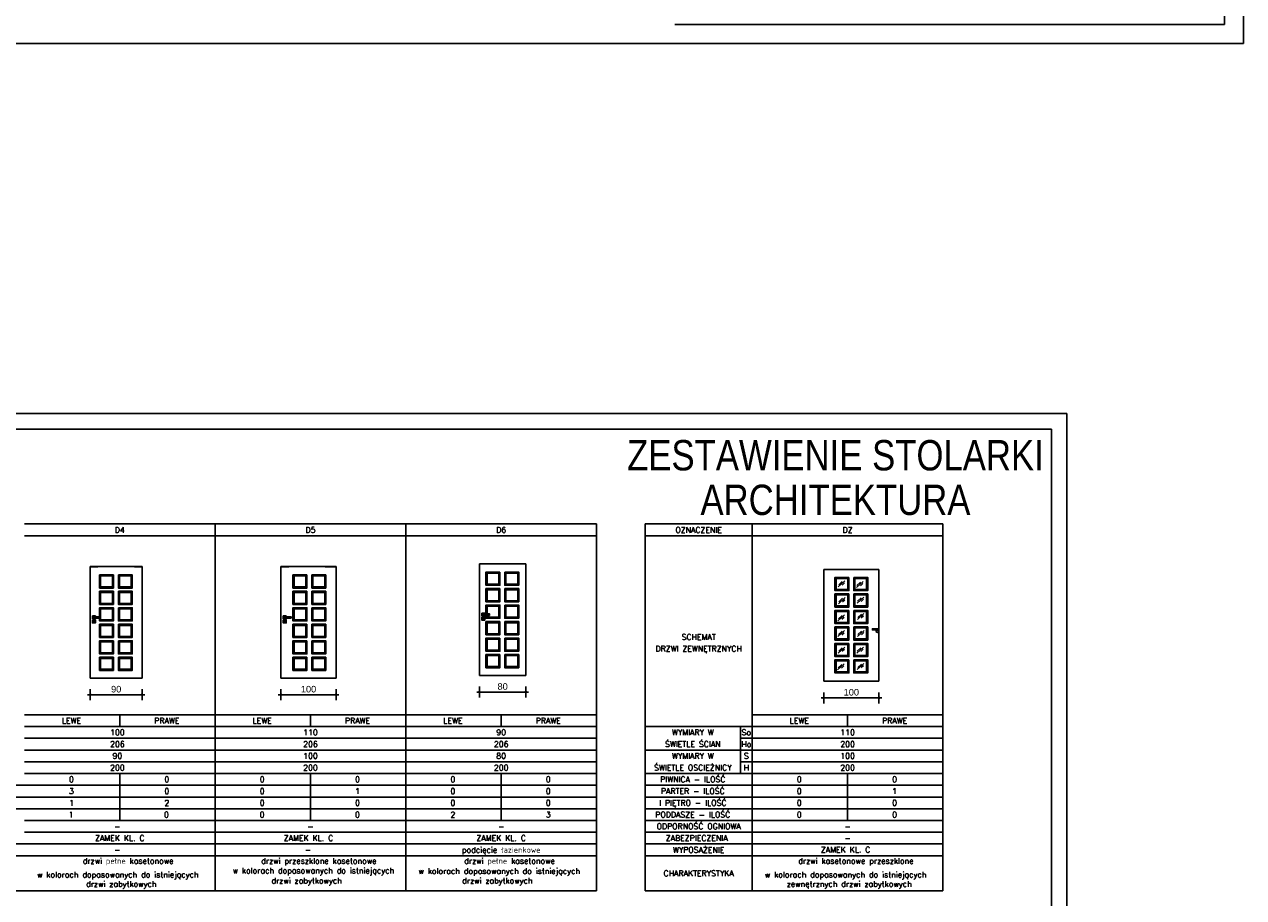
# Model space of a CAD drawing. Header units: millimetres. Extents: x 11979 to 37895, y 18730 to 47884.
# Tile 6 of 256: x 35675 to 37895, y 20226 to 21815. Entities that reach past the tile are written whole.
import ezdxf
from ezdxf.enums import TextEntityAlignment as Align

# ---------------------------------------------------------------- set-up
doc = ezdxf.new("R2010")
doc.units = ezdxf.units.MM
for name, color, linetype in [('-LI-WIDOK', 2, 'Continuous'), ('-RAMKA', 2, 'Continuous'), ('-WYMIAR', 8, 'Continuous'), ('_PROJEKTOWANE', 5, 'Continuous'), ('CONSTRUCTION_CLASS', 7, 'Continuous'), ('FLINE', 8, 'Continuous'), ('PATTERN_CLASS', 7, 'Continuous')]:
    doc.layers.add(name, color=color, linetype=linetype)
doc.styles.add('Arial Narrow', font='ARIALN.TTF')
doc.styles.add('ROMANS', font='romans', dxfattribs={"width": 0.9, "height": 9})
doc.styles.add('SIMPLEX', font='simplex')
doc.styles.get("Standard").update_dxf_attribs({"font": 'arial.ttf'})
doc.linetypes.add('buud02_01-1000', pattern='A,7,0,[20,ksztalty.shx,S=0.7,R=0,X=0,Y=0]', length=7)
doc.dimstyles.new('CZA-KROPKA-50', dxfattribs={"dimtxt": 12, "dimasz": 1, "dimexe": 2, "dimexo": 25, "dimgap": 4, "dimtad": 1, "dimdec": 1, "dimrnd": 0.5, "dimzin": 9, "dimdsep": 46, "dimtxsty": 'Standard', "dimblk": 'CZA-KROPKA', "dimblk1": 'CZA-KROPKA', "dimblk2": 'CZA-KROPKA', "dimsah": 1, "dimcen": -20, "dimse1": 1, "dimse2": 1, "dimclrd": 8, "dimclre": 8, "dimclrt": 9, "dimadec": 0, "dimazin": 0, "dimtfac": 1, "dimtdec": 1, "dimtmove": 1, "dimatfit": 3, "dimldrblk": 'CZA-KROPKA', "dimfxl": 1, "dimtolj": 1, "dimtzin": 9, "dimarcsym": 0})

# ---------------------------------------------------------------- blocks, each defined once
blk = doc.blocks.new('GTFDGDGD')
at = {"layer": '-RAMKA', "color": 8}
for p, q in [((4808.7, 1991.6), (9008.7, 1991.6)), ((9008.7, -978.4), (9008.7, 1991.6)), ((4808.7, -978.4), (9008.7, -978.4))]:
    blk.add_line(p, q, dxfattribs=at)
at = {"layer": '-RAMKA'}
blk.add_line((8973.7, 1956.6), (4983.7, 1956.6), dxfattribs=at)
at = {"layer": '-RAMKA', "color": 2}
blk.add_line((8973.7, -943.4), (8973.7, 1956.6), dxfattribs=at)
blk = doc.blocks.new('CZA-KROPKA')
at = {"layer": '-WYMIAR', "linetype": 'ByBlock'}
for p, q in [((5, 0), (-5, 0)), ((0, 10), (0, -10))]:
    blk.add_line(p, q, dxfattribs=at)
at = {"layer": '-WYMIAR', "linetype": 'ByBlock', "const_width": 2.5}
blk.add_lwpolyline([(-1.25, 0, 1), (1.25, 0, 1)], format="xyb", close=True, dxfattribs=at)
blk = doc.blocks.new('*D2427')
at = {"layer": '_PROJEKTOWANE', "color": 8, "lineweight": -2, "ltscale": 10}
blk.add_line((37131.5, 20589.1), (37229.9, 20589.1), dxfattribs=at)
at = {"layer": 'Defpoints', "color": 0}
for p in [(37130.5, 20619.3), (37230.9, 20619.3), (37230.9, 20589.1)]:
    blk.add_point(p, dxfattribs=at)
at = {"layer": '_PROJEKTOWANE', "color": 8, "lineweight": -2, "rotation": 180}
blk.add_blockref('CZA-KROPKA', (37130.5, 20589.1), dxfattribs=at)
at = {"layer": '_PROJEKTOWANE', "color": 8, "lineweight": -2}
blk.add_blockref('CZA-KROPKA', (37230.9, 20589.1), dxfattribs=at)
at = {"layer": '_PROJEKTOWANE', "color": 9, "insert": (37180.7, 20599.2), "char_height": 12, "attachment_point": 5}
blk.add_mtext('\\A1;100', dxfattribs=at)
blk = doc.blocks.new('smuga')
at = {"layer": 'FLINE'}
for p, q in [((-143, -131), (143, 131)), ((-125, -43), (33, 102)), ((26, -55), (126, 37))]:
    blk.add_line(p, q, dxfattribs=at)
blk = doc.blocks.new('*D2473')
at = {"layer": '_PROJEKTOWANE', "color": 8, "lineweight": -2, "ltscale": 10}
blk.add_line((35796.4, 20594.7), (35888.8, 20594.7), dxfattribs=at)
at = {"layer": 'Defpoints', "color": 0}
for p in [(35795.4, 20624.8), (35889.8, 20624.8), (35889.8, 20594.7)]:
    blk.add_point(p, dxfattribs=at)
at = {"layer": '_PROJEKTOWANE', "color": 8, "lineweight": -2, "rotation": 180}
blk.add_blockref('CZA-KROPKA', (35795.4, 20594.7), dxfattribs=at)
at = {"layer": '_PROJEKTOWANE', "color": 8, "lineweight": -2}
blk.add_blockref('CZA-KROPKA', (35889.8, 20594.7), dxfattribs=at)
at = {"layer": '_PROJEKTOWANE', "color": 9, "insert": (35842.6, 20604.8), "char_height": 12, "attachment_point": 5}
blk.add_mtext('\\A1;90', dxfattribs=at)
blk = doc.blocks.new('*D2474')
at = {"layer": '_PROJEKTOWANE', "color": 8, "lineweight": -2, "ltscale": 10}
blk.add_line((36143.5, 20594.7), (36241.9, 20594.7), dxfattribs=at)
at = {"layer": 'Defpoints', "color": 0}
for p in [(36142.5, 20624.8), (36242.9, 20624.8), (36242.9, 20594.7)]:
    blk.add_point(p, dxfattribs=at)
at = {"layer": '_PROJEKTOWANE', "color": 8, "lineweight": -2, "rotation": 180}
blk.add_blockref('CZA-KROPKA', (36142.5, 20594.7), dxfattribs=at)
at = {"layer": '_PROJEKTOWANE', "color": 8, "lineweight": -2}
blk.add_blockref('CZA-KROPKA', (36242.9, 20594.7), dxfattribs=at)
at = {"layer": '_PROJEKTOWANE', "color": 9, "insert": (36192.7, 20604.8), "char_height": 12, "attachment_point": 5}
blk.add_mtext('\\A1;100', dxfattribs=at)
blk = doc.blocks.new('*D2475')
at = {"layer": '_PROJEKTOWANE', "color": 8, "lineweight": -2, "ltscale": 10}
blk.add_line((36504.8, 20599.6), (36587.2, 20599.6), dxfattribs=at)
at = {"layer": 'Defpoints', "color": 0}
for p in [(36503.8, 20629.7), (36588.2, 20629.7), (36588.2, 20599.6)]:
    blk.add_point(p, dxfattribs=at)
at = {"layer": '_PROJEKTOWANE', "color": 8, "lineweight": -2, "rotation": 180}
blk.add_blockref('CZA-KROPKA', (36503.8, 20599.6), dxfattribs=at)
at = {"layer": '_PROJEKTOWANE', "color": 8, "lineweight": -2}
blk.add_blockref('CZA-KROPKA', (36588.2, 20599.6), dxfattribs=at)
at = {"layer": '_PROJEKTOWANE', "color": 9, "insert": (36546, 20609.7), "char_height": 12, "attachment_point": 5}
blk.add_mtext('\\A1;80', dxfattribs=at)

msp = doc.modelspace()

# ---------------------------------------------------------------- linework, layer by layer
at = {"layer": '-LI-WIDOK'}
for p, q in [((35889.78, 20827.97), (35795.38, 20827.97)), ((35795.38, 20827.97), (35795.38, 20624.67)), ((35809.38, 20827.82), (35795.38, 20827.82)), ((35889.78, 20827.82), (35875.78, 20827.82)), ((35889.78, 20624.67), (35889.78, 20827.97)), ((35889.78, 20624.67), (35889.78, 20827.97)), ((36242.94, 20827.97), (36142.54, 20827.97)), ((36142.54, 20827.97), (36142.54, 20624.67)), ((36156.54, 20827.82), (36142.54, 20827.82)), ((36242.94, 20827.82), (36222.94, 20827.82)), ((36242.94, 20624.67), (36242.94, 20827.97)), ((36588.2, 20832.87), (36503.8, 20832.87)), ((36503.8, 20832.87), (36503.8, 20629.57)), ((36517.8, 20832.72), (36503.8, 20832.72)), ((36588.2, 20832.72), (36574.2, 20832.72)), ((36588.2, 20629.57), (36588.2, 20832.87)), ((36588.2, 20629.57), (36588.2, 20832.87)), ((37130.51, 20822.43), (37230.91, 20822.43)), ((37130.51, 20619.28), (37130.51, 20822.43)), ((37230.91, 20822.43), (37230.91, 20619.28)), ((35799.42, 20738.32), (35804.92, 20738.32)), ((35799.42, 20732.82), (35799.42, 20738.32)), ((35804.92, 20732.82), (35799.42, 20732.82)), ((35801.67, 20727.62), (35801.67, 20729.12)), ((35802.67, 20729.12), (35802.67, 20727.62)), ((35804.92, 20738.32), (35804.92, 20736.82)), ((35804.92, 20734.32), (35804.92, 20732.82)), ((36146.59, 20738.32), (36152.09, 20738.32)), ((36146.59, 20732.82), (36146.59, 20738.32)), ((36152.09, 20732.82), (36146.59, 20732.82)), ((36148.84, 20727.62), (36148.84, 20729.12)), ((36149.84, 20729.12), (36149.84, 20727.62)), ((36152.09, 20738.32), (36152.09, 20736.82)), ((36152.09, 20734.32), (36152.09, 20732.82)), ((36507.85, 20743.22), (36513.35, 20743.22)), ((36507.85, 20737.72), (36507.85, 20743.22)), ((36513.35, 20737.72), (36507.85, 20737.72)), ((36510.1, 20732.52), (36510.1, 20734.02)), ((36511.1, 20734.02), (36511.1, 20732.52)), ((36513.35, 20743.22), (36513.35, 20741.72)), ((36513.35, 20739.22), (36513.35, 20737.72)), ((35809.38, 20624.82), (35795.38, 20624.82)), ((35795.38, 20624.67), (35889.78, 20624.67)), ((35889.78, 20624.82), (35875.78, 20624.82)), ((36156.54, 20624.82), (36142.54, 20624.82)), ((36142.54, 20624.67), (36242.94, 20624.67)), ((36242.94, 20624.82), (36222.94, 20624.82)), ((36512.8, 20629.72), (36503.8, 20629.72)), ((36503.8, 20629.57), (36512.73, 20629.57)), ((36512.73, 20629.57), (36588.2, 20629.57)), ((36588.2, 20629.72), (36512.8, 20629.72)), ((37130.51, 20619.28), (37230.91, 20619.28)), ((36805.33, 20451.38), (36978.91, 20451.38))]:
    msp.add_line(p, q, dxfattribs=at)
for points in [[(36541.06, 20817.88), (36515.66, 20817.88), (36515.66, 20793.88), (36541.06, 20793.88)], [(36549.97, 20817.88), (36575.36, 20817.88), (36575.36, 20793.88), (36549.97, 20793.88)], [(35837.64, 20812.98), (35812.24, 20812.98), (35812.24, 20788.98), (35837.64, 20788.98)], [(35835.64, 20810.98), (35814.24, 20810.98), (35814.24, 20790.98), (35835.64, 20790.98)], [(35846.54, 20812.98), (35871.94, 20812.98), (35871.94, 20788.98), (35846.54, 20788.98)], [(35848.54, 20810.98), (35869.94, 20810.98), (35869.94, 20790.98), (35848.54, 20790.98)], [(36189.8, 20812.98), (36164.41, 20812.98), (36164.41, 20788.98), (36189.8, 20788.98)], [(36187.8, 20810.98), (36166.41, 20810.98), (36166.41, 20790.98), (36187.8, 20790.98)], [(36198.71, 20812.98), (36224.11, 20812.98), (36224.11, 20788.98), (36198.71, 20788.98)], [(36200.71, 20810.98), (36222.11, 20810.98), (36222.11, 20790.98), (36200.71, 20790.98)], [(36539.06, 20815.88), (36517.66, 20815.88), (36517.66, 20795.88), (36539.06, 20795.88)], [(36551.97, 20815.88), (36573.36, 20815.88), (36573.36, 20795.88), (36551.97, 20795.88)], [(37176.25, 20808.28), (37150.86, 20808.28), (37150.86, 20784.29), (37176.25, 20784.29)], [(37174.25, 20806.28), (37152.86, 20806.28), (37152.86, 20786.29), (37174.25, 20786.29)], [(37185.16, 20808.28), (37210.56, 20808.28), (37210.56, 20784.29), (37185.16, 20784.29)], [(37187.16, 20806.28), (37208.56, 20806.28), (37208.56, 20786.29), (37187.16, 20786.29)], [(35837.64, 20782.98), (35812.24, 20782.98), (35812.24, 20758.99), (35837.64, 20758.99)], [(35835.64, 20780.98), (35814.24, 20780.98), (35814.24, 20760.99), (35835.64, 20760.99)], [(35846.54, 20782.98), (35871.94, 20782.98), (35871.94, 20758.99), (35846.54, 20758.99)], [(35848.54, 20780.98), (35869.94, 20780.98), (35869.94, 20760.99), (35848.54, 20760.99)], [(36189.8, 20782.98), (36164.41, 20782.98), (36164.41, 20758.99), (36189.8, 20758.99)], [(36187.8, 20780.98), (36166.41, 20780.98), (36166.41, 20760.99), (36187.8, 20760.99)], [(36198.71, 20782.98), (36224.11, 20782.98), (36224.11, 20758.99), (36198.71, 20758.99)], [(36200.71, 20780.98), (36222.11, 20780.98), (36222.11, 20760.99), (36200.71, 20760.99)], [(36541.06, 20787.88), (36515.66, 20787.88), (36515.66, 20763.89), (36541.06, 20763.89)], [(36539.06, 20785.88), (36517.66, 20785.88), (36517.66, 20765.89), (36539.06, 20765.89)], [(36549.97, 20787.88), (36575.36, 20787.88), (36575.36, 20763.89), (36549.97, 20763.89)], [(36551.97, 20785.88), (36573.36, 20785.88), (36573.36, 20765.89), (36551.97, 20765.89)], [(37176.25, 20778.29), (37150.86, 20778.29), (37150.86, 20754.29), (37176.25, 20754.29)], [(37174.25, 20776.29), (37152.86, 20776.29), (37152.86, 20756.29), (37174.25, 20756.29)], [(37185.16, 20778.29), (37210.56, 20778.29), (37210.56, 20754.29), (37185.16, 20754.29)], [(37187.16, 20776.29), (37208.56, 20776.29), (37208.56, 20756.29), (37187.16, 20756.29)], [(35835.64, 20750.99), (35814.24, 20750.99), (35814.24, 20731), (35835.64, 20731)], [(35846.54, 20752.99), (35871.94, 20752.99), (35871.94, 20729), (35846.54, 20729)], [(35848.54, 20750.99), (35869.94, 20750.99), (35869.94, 20731), (35848.54, 20731)], [(36187.8, 20750.99), (36166.41, 20750.99), (36166.41, 20731), (36187.8, 20731)], [(36198.71, 20752.99), (36224.11, 20752.99), (36224.11, 20729), (36198.71, 20729)], [(36200.71, 20750.99), (36222.11, 20750.99), (36222.11, 20731), (36200.71, 20731)], [(36549.97, 20757.89), (36575.36, 20757.89), (36575.36, 20733.89), (36549.97, 20733.89)], [(36551.97, 20755.89), (36573.36, 20755.89), (36573.36, 20735.89), (36551.97, 20735.89)], [(35799.42, 20731.12), (35804.92, 20731.12), (35804.92, 20725.62), (35799.42, 20725.62)], [(35813.67, 20734.32), (35801.47, 20734.32), (35801.47, 20736.82), (35813.67, 20736.82)], [(36146.59, 20731.12), (36152.09, 20731.12), (36152.09, 20725.62), (36146.59, 20725.62)], [(36160.84, 20734.32), (36148.63, 20734.32), (36148.63, 20736.82), (36160.84, 20736.82)], [(36507.85, 20736.02), (36513.35, 20736.02), (36513.35, 20730.52), (36507.85, 20730.52)], [(36522.1, 20739.22), (36509.89, 20739.22), (36509.89, 20741.72), (36522.1, 20741.72)], [(36541.06, 20727.89), (36515.66, 20727.89), (36515.66, 20703.9), (36541.06, 20703.9)], [(36549.97, 20727.89), (36575.36, 20727.89), (36575.36, 20703.9), (36549.97, 20703.9)], [(37176.25, 20748.29), (37150.86, 20748.29), (37150.86, 20724.3), (37176.25, 20724.3)], [(37174.25, 20746.29), (37152.86, 20746.29), (37152.86, 20726.3), (37174.25, 20726.3)], [(37185.16, 20748.29), (37210.56, 20748.29), (37210.56, 20724.3), (37185.16, 20724.3)], [(37187.16, 20746.29), (37208.56, 20746.29), (37208.56, 20726.3), (37187.16, 20726.3)], [(35837.64, 20723), (35812.24, 20723), (35812.24, 20699), (35837.64, 20699)], [(35835.64, 20721), (35814.24, 20721), (35814.24, 20701), (35835.64, 20701)], [(35846.54, 20723), (35871.94, 20723), (35871.94, 20699), (35846.54, 20699)], [(35848.54, 20721), (35869.94, 20721), (35869.94, 20701), (35848.54, 20701)], [(36189.8, 20723), (36164.41, 20723), (36164.41, 20699), (36189.8, 20699)], [(36187.8, 20721), (36166.41, 20721), (36166.41, 20701), (36187.8, 20701)], [(36198.71, 20723), (36224.11, 20723), (36224.11, 20699), (36198.71, 20699)], [(36200.71, 20721), (36222.11, 20721), (36222.11, 20701), (36200.71, 20701)], [(36539.06, 20725.89), (36517.66, 20725.89), (36517.66, 20705.9), (36539.06, 20705.9)], [(36551.97, 20725.89), (36573.36, 20725.89), (36573.36, 20705.9), (36551.97, 20705.9)], [(37176.25, 20718.3), (37150.86, 20718.3), (37150.86, 20694.3), (37176.25, 20694.3)], [(37174.25, 20716.3), (37152.86, 20716.3), (37152.86, 20696.3), (37174.25, 20696.3)], [(37185.16, 20718.3), (37210.56, 20718.3), (37210.56, 20694.3), (37185.16, 20694.3)], [(37187.16, 20716.3), (37208.56, 20716.3), (37208.56, 20696.3), (37187.16, 20696.3)], [(37229.1, 20712.81), (37219.1, 20712.81), (37219.1, 20714.81), (37229.1, 20714.81)], [(35837.64, 20693), (35812.24, 20693), (35812.24, 20669.01), (35837.64, 20669.01)], [(35835.64, 20691), (35814.24, 20691), (35814.24, 20671.01), (35835.64, 20671.01)], [(35846.54, 20693), (35871.94, 20693), (35871.94, 20669.01), (35846.54, 20669.01)], [(35848.54, 20691), (35869.94, 20691), (35869.94, 20671.01), (35848.54, 20671.01)], [(36189.8, 20693), (36164.41, 20693), (36164.41, 20669.01), (36189.8, 20669.01)], [(36187.8, 20691), (36166.41, 20691), (36166.41, 20671.01), (36187.8, 20671.01)], [(36198.71, 20693), (36224.11, 20693), (36224.11, 20669.01), (36198.71, 20669.01)], [(36200.71, 20691), (36222.11, 20691), (36222.11, 20671.01), (36200.71, 20671.01)], [(36541.06, 20697.9), (36515.66, 20697.9), (36515.66, 20673.91), (36541.06, 20673.91)], [(36539.06, 20695.9), (36517.66, 20695.9), (36517.66, 20675.91), (36539.06, 20675.91)], [(36549.97, 20697.9), (36575.36, 20697.9), (36575.36, 20673.91), (36549.97, 20673.91)], [(36551.97, 20695.9), (36573.36, 20695.9), (36573.36, 20675.91), (36551.97, 20675.91)], [(37176.25, 20688.3), (37150.86, 20688.3), (37150.86, 20664.31), (37176.25, 20664.31)], [(37174.25, 20686.3), (37152.86, 20686.3), (37152.86, 20666.31), (37174.25, 20666.31)], [(37185.16, 20688.3), (37210.56, 20688.3), (37210.56, 20664.31), (37185.16, 20664.31)], [(37187.16, 20686.3), (37208.56, 20686.3), (37208.56, 20666.31), (37187.16, 20666.31)], [(35837.64, 20663.01), (35812.24, 20663.01), (35812.24, 20639.01), (35837.64, 20639.01)], [(35835.64, 20661.01), (35814.24, 20661.01), (35814.24, 20641.01), (35835.64, 20641.01)], [(35846.54, 20663.01), (35871.94, 20663.01), (35871.94, 20639.01), (35846.54, 20639.01)], [(35848.54, 20661.01), (35869.94, 20661.01), (35869.94, 20641.01), (35848.54, 20641.01)], [(36189.8, 20663.01), (36164.41, 20663.01), (36164.41, 20639.01), (36189.8, 20639.01)], [(36187.8, 20661.01), (36166.41, 20661.01), (36166.41, 20641.01), (36187.8, 20641.01)], [(36198.71, 20663.01), (36224.11, 20663.01), (36224.11, 20639.01), (36198.71, 20639.01)], [(36200.71, 20661.01), (36222.11, 20661.01), (36222.11, 20641.01), (36200.71, 20641.01)], [(36541.06, 20667.91), (36515.66, 20667.91), (36515.66, 20643.91), (36541.06, 20643.91)], [(36539.06, 20665.91), (36517.66, 20665.91), (36517.66, 20645.91), (36539.06, 20645.91)], [(36549.97, 20667.91), (36575.36, 20667.91), (36575.36, 20643.91), (36549.97, 20643.91)], [(36551.97, 20665.91), (36573.36, 20665.91), (36573.36, 20645.91), (36551.97, 20645.91)], [(37176.25, 20658.31), (37150.86, 20658.31), (37150.86, 20634.32), (37176.25, 20634.32)], [(37174.25, 20656.31), (37152.86, 20656.31), (37152.86, 20636.32), (37174.25, 20636.32)], [(37185.16, 20658.31), (37210.56, 20658.31), (37210.56, 20634.32), (37185.16, 20634.32)], [(37187.16, 20656.31), (37208.56, 20656.31), (37208.56, 20636.32), (37187.16, 20636.32)]]:
    msp.add_lwpolyline(points, close=True, dxfattribs=at)
for points in [[(35812.24, 20734.32), (35812.24, 20729), (35837.64, 20729), (35837.64, 20752.99), (35812.24, 20752.99), (35812.24, 20736.82)], [(36164.41, 20734.32), (36164.41, 20729), (36189.8, 20729), (36189.8, 20752.99), (36164.41, 20752.99), (36164.41, 20734.32)], [(36515.66, 20739.22), (36515.66, 20733.89), (36541.06, 20733.89), (36541.06, 20757.89), (36515.66, 20757.89), (36515.66, 20741.72)], [(36517.66, 20739.22), (36517.66, 20735.89), (36539.06, 20735.89), (36539.06, 20755.89), (36517.66, 20755.89), (36517.66, 20741.72)]]:
    msp.add_lwpolyline(points, dxfattribs=at)
msp.add_circle((37228.12, 20710.16), 2, dxfattribs=at)
for centre, start, end in [((35802.17, 20729.12), 0, 180), ((35802.17, 20727.62), 180, 0), ((36149.34, 20729.12), 0, 180), ((36149.34, 20727.62), 180, 0), ((36510.6, 20734.02), 0, 180), ((36510.6, 20732.52), 180, 0)]:
    msp.add_arc(centre, 0.5, start, end, dxfattribs=at)
at = {"layer": 'CONSTRUCTION_CLASS'}
for p, q in [((35675.49, 20905.6), (36716.99, 20905.6)), ((36022.66, 20237.63), (36022.66, 20905.6)), ((36369.82, 20237.63), (36369.82, 20905.6)), ((36716.99, 20905.6), (36716.99, 20237.63)), ((36805.33, 20905.6), (37347.45, 20905.6)), ((36805.33, 20237.63), (36805.33, 20905.6)), ((37000.29, 20237.63), (37000.29, 20905.6)), ((37347.45, 20237.63), (37347.45, 20905.6)), ((36022.66, 20884.23), (35675.49, 20884.23)), ((36369.82, 20884.23), (36022.66, 20884.23)), ((36716.99, 20884.23), (36369.82, 20884.23)), ((36805.33, 20884.23), (37000.29, 20884.23)), ((37347.45, 20884.23), (37000.29, 20884.23)), ((36022.66, 20558.25), (35675.49, 20558.25)), ((35849.07, 20536.88), (35849.07, 20558.25)), ((36369.82, 20558.25), (36022.66, 20558.25)), ((36196.24, 20536.88), (36196.24, 20558.25)), ((36716.99, 20558.25), (36369.82, 20558.25)), ((36543.41, 20536.88), (36543.41, 20558.25)), ((37347.45, 20558.25), (37000.29, 20558.25)), ((37173.87, 20536.88), (37173.87, 20558.25)), ((36022.66, 20536.88), (35675.49, 20536.88)), ((36369.82, 20536.88), (36022.66, 20536.88)), ((36716.99, 20536.88), (36369.82, 20536.88)), ((36805.33, 20536.88), (36978.91, 20536.88)), ((37000.29, 20536.88), (36978.91, 20536.88)), ((36978.91, 20536.88), (36978.91, 20451.38)), ((37347.45, 20536.88), (37000.29, 20536.88)), ((35675.49, 20515.5), (36022.66, 20515.5)), ((36022.66, 20515.5), (36369.82, 20515.5)), ((36369.82, 20515.5), (36716.99, 20515.5)), ((37000.29, 20515.5), (36978.91, 20515.5)), ((37000.29, 20515.5), (37347.45, 20515.5)), ((35675.49, 20494.13), (36022.66, 20494.13)), ((36022.66, 20494.13), (36369.82, 20494.13)), ((36369.82, 20494.13), (36716.99, 20494.13)), ((36805.33, 20494.13), (36978.91, 20494.13)), ((36978.91, 20494.13), (37000.29, 20494.13)), ((37000.29, 20494.13), (37347.45, 20494.13)), ((35675.49, 20472.75), (36022.66, 20472.75)), ((36022.66, 20472.75), (36369.82, 20472.75)), ((36369.82, 20472.75), (36716.99, 20472.75)), ((37000.29, 20472.75), (36978.91, 20472.75)), ((37000.29, 20472.75), (37347.45, 20472.75)), ((35675.49, 20451.38), (36022.66, 20451.38)), ((35849.07, 20451.38), (35849.07, 20430)), ((36022.66, 20451.38), (36369.82, 20451.38)), ((36196.24, 20451.38), (36196.24, 20430)), ((36369.82, 20451.38), (36716.99, 20451.38)), ((36543.41, 20451.38), (36543.41, 20430)), ((36805.33, 20451.38), (36978.91, 20451.38)), ((37000.29, 20451.38), (36978.91, 20451.38)), ((37000.29, 20451.38), (37347.45, 20451.38)), ((37173.87, 20451.38), (37173.87, 20430)), ((34439.03, 20430), (36716.99, 20430)), ((35849.07, 20430), (35849.07, 20408.63)), ((36196.24, 20430), (36196.24, 20408.63)), ((36543.41, 20430), (36543.41, 20408.63)), ((36805.33, 20430), (37347.45, 20430)), ((37173.87, 20430), (37173.87, 20408.63)), ((34439.03, 20408.63), (36716.99, 20408.63)), ((35849.07, 20408.63), (35849.07, 20387.25)), ((36196.24, 20408.63), (36196.24, 20387.25)), ((36543.41, 20408.63), (36543.41, 20387.25)), ((36805.33, 20408.63), (37347.45, 20408.63)), ((37173.87, 20408.63), (37173.87, 20365.88)), ((34439.03, 20387.25), (36716.99, 20387.25)), ((35849.07, 20387.25), (35849.07, 20365.88)), ((36196.24, 20387.25), (36196.24, 20365.88)), ((36543.41, 20387.25), (36543.41, 20365.88)), ((36805.33, 20387.25), (37347.45, 20387.25)), ((35675.49, 20365.88), (36022.66, 20365.88)), ((35675.49, 20365.88), (36022.66, 20365.88)), ((36022.66, 20365.88), (36369.82, 20365.88)), ((36022.66, 20365.88), (36369.82, 20365.88)), ((36369.82, 20365.88), (36716.99, 20365.88)), ((36369.82, 20365.88), (36716.99, 20365.88)), ((36805.33, 20365.88), (37000.29, 20365.88)), ((37000.29, 20365.88), (37347.45, 20365.88)), ((37000.29, 20365.88), (37347.45, 20365.88)), ((35675.49, 20344.5), (36022.66, 20344.5)), ((36022.66, 20344.5), (36369.82, 20344.5)), ((36369.82, 20344.5), (36716.99, 20344.5)), ((36805.33, 20344.5), (37000.29, 20344.5)), ((37000.29, 20344.5), (37347.45, 20344.5)), ((34981.16, 20323.13), (36022.66, 20323.13)), ((36022.66, 20323.13), (36716.99, 20323.13)), ((36805.33, 20323.13), (37347.45, 20323.13)), ((34981.16, 20301.75), (36022.66, 20301.75)), ((36022.66, 20301.75), (36716.99, 20301.75)), ((36805.33, 20301.75), (37347.45, 20301.75)), ((34981.16, 20237.63), (36022.66, 20237.63)), ((36022.66, 20237.63), (36716.99, 20237.63)), ((36805.33, 20237.63), (37347.45, 20237.63))]:
    msp.add_line(p, q, dxfattribs=at)
at = {"layer": 'PATTERN_CLASS'}
msp.add_line((36859.57, 21814.81), (37859.71, 21814.81), dxfattribs=at)

# ---------------------------------------------------------------- block references
at = {"layer": '-LI-WIDOK', "xscale": 0.042, "yscale": 0.042, "zscale": 0.042}
for p in [(37162.9, 20796.58), (37196.04, 20795.57), (37197.25, 20766.92), (37163.44, 20765.95), (37162.37, 20734.6), (37197.69, 20737.11), (37162.38, 20706.17), (37198.03, 20706.37), (37162.91, 20676.07), (37196.79, 20675.99), (37161.77, 20645.69), (37197.57, 20646.37)]:
    msp.add_blockref('smuga', p, dxfattribs=at)
at = {"layer": '_PROJEKTOWANE'}
msp.add_blockref('GTFDGDGD', (28885.98, 22758.23), dxfattribs=at)
at = {"layer": '_PROJEKTOWANE', "xscale": 0.8, "yscale": 0.8, "zscale": 0.8}
msp.add_blockref('GTFDGDGD', (30365.95, 19513.11), dxfattribs=at)

# ---------------------------------------------------------------- texts
at = {"layer": '-LI-WIDOK', "style": 'SIMPLEX'}
for s, p in [('D4', (35849.07, 20894.75)), ('D5', (36196.24, 20894.75)), ('D6', (36543.41, 20894.75)), ('OZNACZENIE', (36902.81, 20894.75)), ('DZ', (37173.87, 20894.75)), ('DRZWI ZEWNĘTRZNYCH', (36902.81, 20678.49)), ('SCHEMAT', (36902.81, 20699.86)), ('LEWE', (35761.13, 20547.56)), ('PRAWE', (35934.71, 20547.56)), ('LEWE', (36108.29, 20547.56)), ('PRAWE', (36281.88, 20547.56)), ('LEWE', (36455.46, 20547.56)), ('PRAWE', (36629.04, 20547.56)), ('LEWE', (37085.92, 20547.56)), ('PRAWE', (37259.51, 20547.56)), ('100', (35844.79, 20526.19)), ('110', (36196.24, 20526.19)), ('90', (36543.41, 20526.19)), ('WYMIARY W', (36892.12, 20526.19)), ('So', (36989.6, 20526.19)), ('110', (37173.87, 20526.19)), ('206', (35844.79, 20504.81)), ('206', (36196.24, 20504.81)), ('206', (36543.41, 20504.81)), ('ŚWIETLE ŚCIAN', (36892.12, 20504.81)), ('Ho', (36989.6, 20504.81)), ('200', (37173.87, 20504.81)), ('90', (35844.79, 20483.44)), ('100', (36196.24, 20483.44)), ('80', (36543.41, 20483.44)), ('WYMIARY W', (36892.12, 20483.44)), ('S', (36989.6, 20483.44)), ('100', (37173.87, 20483.44)), ('200', (35844.79, 20462.06)), ('200', (36196.24, 20462.06)), ('200', (36543.41, 20462.06)), ('ŚWIETLE OSCIEŻNICY', (36892.12, 20462.06)), ('H', (36989.6, 20462.06)), ('200', (37173.87, 20462.06)), ('0', (35761.13, 20440.69)), ('0', (35934.71, 20440.69)), ('0', (36108.29, 20440.69)), ('0', (36281.88, 20440.69)), ('0', (36455.46, 20440.69)), ('0', (36629.04, 20440.69)), ('PIWNICA - ILOŚĆ', (36892.12, 20440.69)), ('0', (37085.92, 20440.69)), ('0', (37259.51, 20440.69)), ('3', (35761.13, 20419.31)), ('0', (35934.71, 20419.31)), ('0', (36108.29, 20419.31)), ('1', (36281.88, 20419.31)), ('0', (36455.46, 20419.31)), ('0', (36629.04, 20419.31)), ('PARTER - ILOŚĆ', (36892.12, 20419.31)), ('0', (37085.92, 20419.31)), ('1', (37259.51, 20419.31)), ('1', (35761.13, 20397.94)), ('2', (35934.71, 20397.94)), ('0', (36108.29, 20397.94)), ('0', (36281.88, 20397.94)), ('0', (36455.46, 20397.94)), ('0', (36629.04, 20397.94)), ('I PIĘTRO - ILOŚĆ', (36892.12, 20397.94)), ('0', (37085.92, 20397.94)), ('0', (37259.51, 20397.94)), ('1', (35760.5, 20376.56)), ('0', (35934.08, 20376.56)), ('0', (36108.11, 20376.56)), ('0', (36281.69, 20376.56)), ('2', (36455.45, 20376.56)), ('3', (36629.04, 20376.56)), ('PODDASZE - ILOŚĆ', (36892.12, 20376.56)), ('0', (37085.92, 20376.56)), ('0', (37259.51, 20376.56)), ('-', (35844.79, 20355.19)), ('-', (36196.24, 20355.19)), ('-', (36543.41, 20355.19)), ('ODPORNOŚĆ OGNIOWA', (36902.81, 20355.19)), ('ZAMEK KL. C', (35849.07, 20333.81)), ('ZAMEK KL. C ', (36196.24, 20333.81)), ('ZAMEK KL. C', (36543.41, 20333.81)), ('ZABEZPIECZENIA ', (36902.81, 20333.81)), ('-', (35844.79, 20312.44)), ('-', (36191.96, 20312.44)), ('podcięcie łazienkowe', (36543.41, 20312.44)), ('WYPOSAŻENIE', (36902.81, 20312.44)), ('ZAMEK KL. C', (37170.31, 20312.62)), ('drzwi pełne kasetonowe', (35864.32, 20292.31)), ('drzwi przeszklone kasetonowe', (36211.48, 20292.31)), ('drzwi pełne kasetonowe', (36558.65, 20292.31)), ('drzwi kasetonowe przeszklone', (37189.11, 20292.31)), ('w kolorach dopasowanych do istniejących', (35845.58, 20267.35)), ('w kolorach dopasowanych do istniejących', (36201.62, 20274.67)), ('drzwi zabytkowych', (36189.24, 20256.35)), ('w kolorach dopasowanych do istniejących', (36539.9, 20273.88)), ('drzwi zabytkowych', (36536.41, 20256.35)), ('CHARAKTERYSTYKA', (36902.81, 20269.69)), ('w kolorach dopasowanych do istniejących', (37170.37, 20267.35)), ('drzwi zabytkowych', (35851.95, 20250.37)), ('zewnętrznych drzwi zabytkowych', (37176.75, 20250.37))]:
    msp.add_text(s, height=10.35, dxfattribs=at).set_placement(p, align=Align.MIDDLE_CENTER)
at = {"layer": '-LI-WIDOK', "style": 'ROMANS', "width": 0.9}
for p in [(37173.87, 20355.19), (37173.87, 20333.81)]:
    msp.add_text('-', height=11.5, dxfattribs=at).set_placement(p, align=Align.MIDDLE_CENTER)
at = {"layer": '-RAMKA', "color": 2, "style": 'Arial Narrow'}
for s, p in [('ZESTAWIENIE STOLARKI', (37151.77, 21030.67)), ('ARCHITEKTURA', (37151.77, 20949.53))]:
    msp.add_text(s, height=55.1754, dxfattribs=at).set_placement(p, align=Align.MIDDLE_CENTER)

# ---------------------------------------------------------------- dimensions: what is measured, and where the dimension line sits
at = {"layer": '_PROJEKTOWANE', "linetype": 'buud02_01-1000', "ltscale": 10}
for base, p1, p2, text, picture, middle in [((35889.78, 20594.66), (35795.38, 20624.82), (35889.78, 20624.82), '90', '*D2473', (35842.58, 20604.79)), ((36242.94, 20594.66), (36142.54, 20624.82), (36242.94, 20624.82), '100', '*D2474', (36192.74, 20604.79)), ((36588.2, 20599.56), (36503.8, 20629.72), (36588.2, 20629.72), '80', '*D2475', (36546, 20609.69)), ((37230.91, 20589.12), (37130.51, 20619.28), (37230.91, 20619.28), '100', '*D2427', (37180.71, 20599.24))]:
    dim = msp.add_linear_dim(base=base, p1=p1, p2=p2, text=text, dimstyle='CZA-KROPKA-50', override={"dimfxl": 50, "dimfxlon": 1, "dimarcsym": 1}, dxfattribs=at)
    dim.commit()
    dim.dimension.update_dxf_attribs({"geometry": picture, "text_midpoint": middle})

doc.saveas('drawing.dxf')
